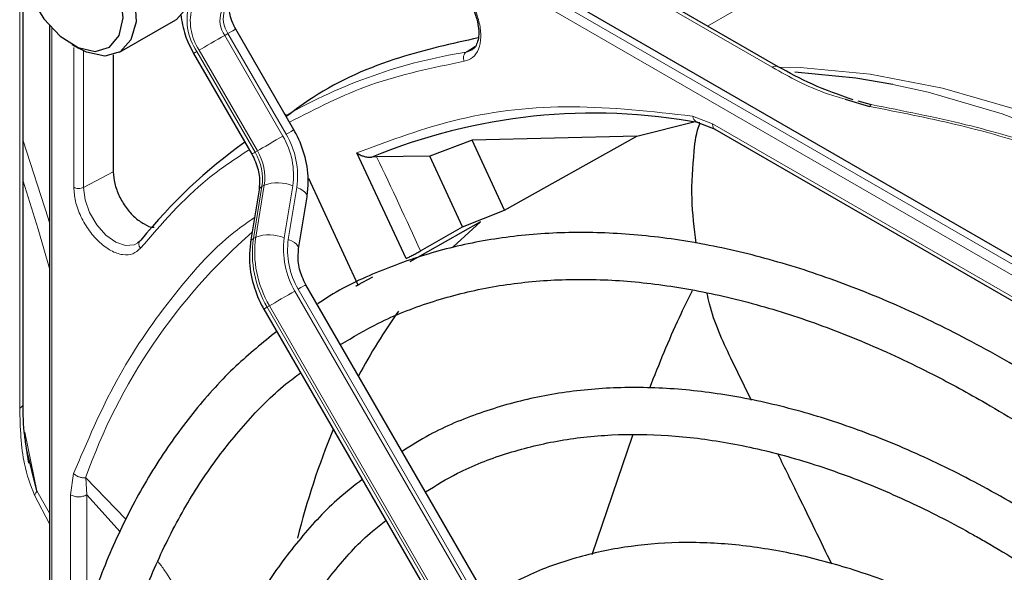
# Paper-space layout 'Blatt2' of a CAD drawing. Header units: millimetres. Extents: x 5 to 418, y 2 to 292.
# Tile 63 of 103: x 100 to 107, y 231 to 235. Entities that reach past the tile are written whole.
import ezdxf

# ---------------------------------------------------------------- set-up
doc = ezdxf.new("R2010")
doc.units = ezdxf.units.MM

psp = doc.layouts.new('Blatt2')

# ---------------------------------------------------------------- linework, layer by layer
at = {"color": 7, "linetype": 'Continuous', "lineweight": 25}
for p, q in [((105.6126, 234.594), (101.4236, 237.0123)), ((101.0685, 236.8272), (114.0439, 229.3366)), ((100.2396, 232.1978), (100.2396, 235.2421)), ((100.9252, 234.6965), (101.3259, 234.9278)), ((100.4281, 234.8856), (100.4281, 229.4168)), ((102.1665, 234.145), (101.7527, 234.8617)), ((100.5864, 234.7526), (100.6335, 234.7254)), ((103.4346, 234.7128), (103.3928, 234.697)), ((100.8816, 234.6779), (100.8816, 233.8455)), ((101.4526, 234.6885), (101.8665, 233.9717)), ((106.0895, 234.3638), (106.2643, 234.3107)), ((106.1796, 234.3518), (106.2755, 234.3242)), ((102.1085, 234.2536), (102.1051, 234.2513)), ((104.6085, 234.1005), (105.0143, 234.2006)), ((105.031, 234.2013), (105.1645, 234.1488)), ((105.1634, 234.1494), (109.8326, 231.454)), ((103.4345, 234.0717), (103.1352, 233.9571)), ((104.6085, 234.1005), (103.4345, 234.0717)), ((103.6665, 233.5721), (103.4345, 234.0717)), ((103.6665, 233.5721), (104.6085, 234.1005)), ((102.9658, 233.2293), (102.614, 233.9802)), ((102.7555, 233.952), (102.7225, 233.95)), ((103.1352, 233.9571), (102.7555, 233.952)), ((103.3674, 233.4554), (103.1352, 233.9571)), ((102.2697, 233.8006), (102.6223, 233.0417)), ((101.9191, 233.717), (101.8589, 233.347)), ((102.2002, 233.2977), (102.2603, 233.6677)), ((103.3674, 233.4554), (103.6665, 233.5721)), ((103.4953, 233.4899), (102.991, 233.2065)), ((103.0678, 233.283), (103.3674, 233.4554)), ((103.3016, 233.3128), (103.4953, 233.4899)), ((102.6223, 233.0417), (102.7278, 233.0993)), ((106.2493, 226.1208), (102.2528, 233.043)), ((101.9528, 232.8697), (105.9493, 225.9475)), ((105.4245, 232.2189), (105.2766, 232.5195)), ((104.2903, 231.123), (104.5788, 231.9723)), ((100.281, 231.7728), (100.2577, 231.9244)), ((100.3374, 231.5773), (100.2667, 231.8659)), ((100.9308, 231.2833), (100.6925, 231.5472))]:
    psp.add_line(p, q, dxfattribs=at)
at = {"color": 7, "linetype": 'Continuous', "lineweight": 18}
for p, q in [((100.2152, 232.1639), (100.2152, 237.0012)), ((101.3819, 237.0081), (105.571, 234.5899)), ((113.9684, 229.2481), (100.993, 236.7386)), ((114.0007, 229.3074), (101.0253, 236.7979)), ((106.7777, 235.8451), (105.1116, 234.8833)), ((100.4428, 234.8695), (100.4428, 229.535)), ((101.6978, 234.8301), (101.6742, 234.8164)), ((101.6742, 234.8164), (102.088, 234.0997)), ((102.1116, 234.1133), (101.6978, 234.8301)), ((100.6, 233.7359), (100.6, 234.7294)), ((100.6688, 233.7349), (100.6688, 234.7067)), ((101.4765, 234.7023), (101.8903, 233.9855)), ((101.907, 233.9951), (101.4931, 234.7119)), ((103.3928, 234.697), (103.4591, 234.7409)), ((105.0038, 234.2427), (105.1466, 234.1873)), ((105.1466, 234.1873), (109.8149, 231.4924)), ((101.8903, 233.9855), (101.907, 233.9951)), ((100.6688, 233.7349), (100.8816, 233.8455)), ((101.9391, 233.7415), (101.879, 233.3714)), ((101.8956, 233.3811), (101.9558, 233.7512)), ((101.9558, 233.7512), (101.9391, 233.7415)), ((102.1588, 233.7459), (102.0987, 233.3758)), ((102.1271, 233.365), (102.1873, 233.7351)), ((101.879, 233.3714), (101.8956, 233.3811)), ((102.1743, 232.9977), (106.1709, 226.0755)), ((106.1944, 226.0891), (102.1979, 233.0113)), ((101.9933, 232.8931), (101.9766, 232.8835)), ((101.9766, 232.8835), (105.9731, 225.9613)), ((105.9898, 225.9709), (101.9933, 232.8931)), ((100.2523, 231.9935), (100.3374, 231.5773)), ((100.5757, 231.5478), (100.5992, 231.6992)), ((100.9711, 231.3746), (100.6848, 231.6691)), ((100.6925, 231.5472), (100.6848, 231.6691)), ((100.4281, 231.341), (100.3201, 231.5449)), ((100.4281, 231.4177), (100.3374, 231.5773)), ((100.5757, 230.2526), (100.5757, 231.5478)), ((100.6925, 230.6723), (100.6925, 231.5472))]:
    psp.add_line(p, q, dxfattribs=at)
at = {"color": 7, "linetype": 'Continuous', "lineweight": 25, "flags": 128}
for points in [[(101.3259, 234.9278), (101.3309, 234.9308), (101.4079, 235.0154), (101.4444, 235.1454), (101.4365, 235.3065), (101.385, 235.4813), (101.2955, 235.6509), (101.1777, 235.7968), (101.0443, 235.9034), (100.9099, 235.9589), (100.7889, 235.9575), (100.7426, 235.9382)], [(100.2211, 235.4398), (100.2363, 235.5591), (100.2939, 235.6679), (100.3882, 235.7262), (100.5092, 235.7276), (100.6436, 235.6721), (100.777, 235.5655), (100.8948, 235.4196), (100.9843, 235.25), (101.0358, 235.0752), (101.0437, 234.9141), (101.0072, 234.7841), (100.9302, 234.6994), (100.821, 234.6692), (100.821, 234.6692)], [(100.7525, 234.7028), (100.8538, 234.7326), (100.9228, 234.8156), (100.9513, 234.942), (100.9358, 235.0964), (100.8781, 235.2602), (100.7853, 235.4136), (100.6684, 235.5382), (100.5417, 235.619), (100.4204, 235.6461), (100.3191, 235.6163), (100.2501, 235.5333), (100.2216, 235.407), (100.2371, 235.2526), (100.2948, 235.0888), (100.3876, 234.9353), (100.5044, 234.8107), (100.6312, 234.7299), (100.7525, 234.7028)], [(100.821, 234.6692), (100.6916, 234.6966), (100.6335, 234.7254)], [(106.4309, 234.4679), (106.1654, 234.5129), (105.7316, 234.5555)]]:
    psp.add_lwpolyline(points, dxfattribs=at)
at = {"color": 7, "linetype": 'Continuous', "lineweight": 18, "flags": 128}
for points in [[(101.6978, 234.8301), (101.717, 234.8412), (101.7327, 234.8502), (101.7441, 234.8568), (101.7508, 234.8607), (101.7527, 234.8617)], [(101.4931, 234.7119), (101.5098, 234.7215), (101.5299, 234.7331), (101.5527, 234.7463), (101.5772, 234.7605), (101.6026, 234.7751), (101.6279, 234.7897), (101.6521, 234.8037), (101.6742, 234.8164)], [(105.6172, 234.5907), (105.7696, 234.5876), (106.2692, 234.5419), (106.7836, 234.4422), (107.3097, 234.2891), (107.8443, 234.0834), (108.3842, 233.8264), (108.9262, 233.5196), (109.4669, 233.165), (110.0032, 232.7646), (110.5317, 232.3208), (111.0494, 231.8364), (111.5529, 231.3143), (111.8285, 231.0057)], [(111.5804, 231.1489), (111.4657, 231.2753), (110.9605, 231.7991), (110.4413, 232.285), (109.9111, 232.7302), (109.3732, 233.1318), (108.8307, 233.4876), (108.287, 233.7953), (107.7454, 234.053), (107.2091, 234.2593), (106.6814, 234.4129), (106.4309, 234.4679)], [(102.1116, 234.1133), (102.1309, 234.1244), (102.1465, 234.1334), (102.1579, 234.14), (102.1646, 234.1439), (102.1665, 234.145)], [(100.2396, 234.067), (100.4179, 233.5161), (100.4281, 233.4821)], [(101.907, 233.9951), (101.9236, 234.0048), (101.9437, 234.0164), (101.9665, 234.0295), (101.9911, 234.0437), (102.0165, 234.0584), (102.0417, 234.073), (102.0659, 234.0869), (102.088, 234.0997)], [(100.4281, 233.1586), (100.3468, 233.439), (100.2396, 233.7806)], [(101.0527, 233.3373), (101.0307, 233.3265), (100.9689, 233.3214), (100.8992, 233.3455), (100.8286, 233.3964), (100.7644, 233.4689), (100.7132, 233.5554), (100.6802, 233.6472), (100.6688, 233.7349)], [(102.1873, 233.7351), (102.2108, 233.7248), (102.2306, 233.7132), (102.2458, 233.7008), (102.2558, 233.6881), (102.2604, 233.6755), (102.2603, 233.6677)], [(102.1271, 233.365), (102.1507, 233.3547), (102.1704, 233.3432), (102.1856, 233.3308), (102.1957, 233.318), (102.2002, 233.3054), (102.2002, 233.298)], [(102.1979, 233.0113), (102.2171, 233.0224), (102.2328, 233.0314), (102.2442, 233.038), (102.2509, 233.0419), (102.2528, 233.043)], [(101.9933, 232.8931), (102.0099, 232.9027), (102.03, 232.9144), (102.0528, 232.9275), (102.0774, 232.9417), (102.1028, 232.9563), (102.128, 232.9709), (102.1522, 232.9849), (102.1743, 232.9977)]]:
    psp.add_lwpolyline(points, dxfattribs=at)
at = {"color": 7, "linetype": 'Continuous', "lineweight": 18}
for centre, radius, start, end in [((101.8062, 234.9286), 0.4, 162.4884, 214.46185), ((101.7915, 234.9167), 0.3619, 162.4884, 214.46185), ((101.8312, 234.9242), 0.1905, 162.4884, 214.46185), ((101.8548, 234.9378), 0.1905, 162.4884, 214.46185), ((118.8568, 204.5857), 34.7719, 119.98928, 120.03464), ((103.9688, 231.0103), 3.7314, 98.8797, 119.9002), ((105.5951, 234.5582), 0.0398, 63.36743, 127.32087), ((101.6217, 233.8224), 0.5425, 351.89333, 30.73558), ((101.6131, 233.8169), 0.5799, 351.89333, 30.73558), ((119.2706, 203.869), 34.7719, 119.98928, 120.03464), ((101.5687, 233.7943), 0.3741, 351.89333, 30.73558), ((101.5854, 233.8039), 0.3741, 351.89333, 30.73558), ((77.3244, 221.6722), 28.2407, 24.2762, 25.7742), ((101.9534, 233.7094), 0.0351, 113.97109, 167.49817), ((102.0507, 233.4923), 0.2757, 66.9099, 110.12844), ((104.6061, 230.2846), 4.1586, 131.13889, 160.55346), ((101.8932, 233.3393), 0.0351, 113.97568, 167.44972), ((102.6198, 233.2659), 0.7483, 171.89333, 210.73558), ((102.6364, 233.2756), 0.7483, 171.89333, 210.73558), ((101.9905, 233.1222), 0.2757, 66.9099, 110.12844), ((102.6728, 233.294), 0.5799, 171.89333, 210.73558), ((102.6642, 233.2885), 0.5425, 171.89333, 210.73558), ((119.3569, 202.7669), 34.7719, 119.98928, 120.03464)]:
    psp.add_arc(centre, radius, start, end, dxfattribs=at)
at = {"color": 7, "linetype": 'Continuous', "lineweight": 25}
for centre, radius, start, end in [((104.3013, 230.1312), 4.1323, 79.46536, 112.46204), ((104.0412, 230.9585), 3.8142, 125.66847, 140.97312), ((106.2024, 230.5017), 4.0452, 144.42645, 152.10369), ((107.3556, 229.9717), 5.316, 157.4158, 166.20385)]:
    psp.add_arc(centre, radius, start, end, dxfattribs=at)
at = {"color": 7, "linetype": 'Continuous', "lineweight": 18}
for points, knots in [([(103.2395, 235.2602), (103.2663, 235.2418), (103.3215, 235.2042), (103.3967, 235.114), (103.4552, 235.01), (103.4907, 234.9027), (103.5014, 234.8014), (103.4849, 234.7153), (103.4434, 234.6531), (103.3996, 234.6391), (103.3783, 234.6323)], [0, 0, 0, 0, 0.121712, 0.25, 0.378287, 0.5, 0.621712, 0.75, 0.878287, 1, 1, 1, 1]), ([(103.3783, 234.6323), (103.3764, 234.6383), (103.3726, 234.6504), (103.3741, 234.6695), (103.3807, 234.6864), (103.3888, 234.6935), (103.3928, 234.697)], [0, 0, 0, 0, 0.249991, 0.499994, 0.749997, 1, 1, 1, 1]), ([(103.3783, 234.6323), (103.1522, 234.5858), (102.7116, 234.4952), (102.3248, 234.2962), (102.1366, 234.1993)], [0, 0, 0, 0, 0.513266, 1, 1, 1, 1]), ([(105.571, 234.5899), (105.6943, 234.5206), (105.852, 234.4321), (106.0471, 234.376), (106.0895, 234.3638)], [0, 0, 0, 0, 0.782522, 1, 1, 1, 1]), ([(102.614, 233.9802), (102.8538, 234.0702), (103.3335, 234.2504), (104.1388, 234.3389), (104.7155, 234.2748), (105.0038, 234.2427)], [0, 0, 0, 0, 0.333214, 0.666775, 1, 1, 1, 1]), ([(106.2643, 234.3107), (106.47, 234.2709), (106.8702, 234.1935), (107.4396, 234.0321), (107.9665, 233.8351), (108.4466, 233.5959), (108.8609, 233.3188), (109.2022, 233.0146), (109.4817, 232.6859), (109.6158, 232.4549), (109.6847, 232.3361)], [0, 0, 0, 0, 0.12858, 0.250086, 0.375109, 0.5, 0.624891, 0.749913, 0.871409, 1, 1, 1, 1]), ([(109.7214, 232.335), (109.6441, 232.4659), (109.4969, 232.7151), (109.1992, 233.0525), (108.859, 233.346), (108.4697, 233.6024), (108.0259, 233.8272), (107.5184, 234.0233), (106.9336, 234.1954), (106.5022, 234.2799), (106.2755, 234.3242)], [0, 0, 0, 0, 0.140701, 0.267721, 0.384941, 0.499776, 0.614572, 0.731748, 0.859012, 1, 1, 1, 1]), ([(105.0569, 234.1939), (105.051, 234.1945), (105.0392, 234.1958), (105.0236, 234.2062), (105.0109, 234.2218), (105.0062, 234.2357), (105.0038, 234.2427)], [0, 0, 0, 0, 0.25, 0.5, 0.75, 1, 1, 1, 1]), ([(105.1466, 234.1873), (105.1475, 234.1793), (105.1495, 234.1632), (105.1573, 234.1507), (105.1637, 234.1493), (105.1639, 234.1493)], [0, 0, 0, 0, 0.494459, 0.988917, 1, 1, 1, 1]), ([(101.8434, 234), (101.7442, 233.9343), (101.4588, 233.7453), (101.2261, 233.4768), (101.0744, 233.3018)], [0, 0, 0, 0, 0.347882, 1, 1, 1, 1]), ([(101.0744, 233.3018), (101.0578, 233.2868), (101.0238, 233.2559), (100.9492, 233.251), (100.8664, 233.2798), (100.784, 233.3397), (100.7088, 233.424), (100.648, 233.5267), (100.6075, 233.6369), (100.6025, 233.7035), (100.6, 233.7359)], [0, 0, 0, 0, 0.121713, 0.25, 0.378287, 0.5, 0.621713, 0.75, 0.878287, 1, 1, 1, 1]), ([(100.6688, 233.7349), (100.6637, 233.7327), (100.6533, 233.7284), (100.6341, 233.7268), (100.615, 233.729), (100.605, 233.7336), (100.6, 233.7359)], [0, 0, 0, 0, 0.250002, 0.500004, 0.750006, 1, 1, 1, 1]), ([(101.8874, 233.5219), (101.8404, 233.4889), (101.6164, 233.3315), (101.2824, 232.9476), (100.8889, 232.381), (100.6956, 231.926), (100.5992, 231.6992)], [0, 0, 0, 0, 0.081439, 0.388222, 0.695006, 1, 1, 1, 1]), ([(101.0744, 233.3018), (101.0711, 233.307), (101.0645, 233.3175), (101.0625, 233.3346), (101.0666, 233.3501), (101.0743, 233.3569), (101.0781, 233.3603)], [0, 0, 0, 0, 0.25, 0.5, 0.75, 1, 1, 1, 1]), ([(100.3201, 231.5449), (100.2931, 231.6168), (100.2256, 231.7968), (100.2191, 232.0262), (100.2152, 232.1639)], [0, 0, 0, 0, 0.399349, 1, 1, 1, 1]), ([(100.3201, 231.5449), (100.3241, 231.5502), (100.3318, 231.5605), (100.3356, 231.5718), (100.3374, 231.5773)], [0, 0, 0, 0, 0.5168366, 1, 1, 1, 1]), ([(101.5925, 230.1591), (101.5811, 230.2155), (101.5431, 230.403), (101.4258, 230.6866), (101.3045, 230.9345), (101.2161, 231.0519), (101.2004, 231.0727)], [0, 0, 0, 0, 0.156981, 0.522274, 0.915232, 1, 1, 1, 1])]:
    psp.add_open_spline(points, degree=3, knots=knots, dxfattribs=at)
at = {"color": 7, "linetype": 'Continuous', "lineweight": 25}
for points, knots in [([(103.4136, 235.0633), (103.4319, 235.0271), (103.4572, 234.9767), (103.4761, 234.9043), (103.4838, 234.8494), (103.4813, 234.7944), (103.4681, 234.7506), (103.4524, 234.7236), (103.438, 234.7176), (103.4333, 234.7157)], [0, 0, 0, 0, 0.238343, 0.330867, 0.47597, 0.617896, 0.763986, 0.922379, 1, 1, 1, 1]), ([(101.7527, 234.8617), (101.7452, 234.8759), (101.7272, 234.9098), (101.7112, 234.9615), (101.7059, 235.0051), (101.7091, 235.031), (101.7103, 235.0336), (101.7109, 235.0348)], [0, 0, 0, 0, 0.176806, 0.422684, 0.629977, 0.82324, 1, 1, 1, 1]), ([(101.3624, 234.9632), (101.3697, 234.9151), (101.384, 234.8217), (101.4302, 234.732), (101.4526, 234.6885)], [0, 0, 0, 0, 0.514995, 1, 1, 1, 1]), ([(103.4798, 234.7995), (103.2906, 234.7573), (102.8753, 234.6645), (102.4218, 234.4674), (102.178, 234.2874), (102.1158, 234.2415)], [0, 0, 0, 0, 0.383877, 0.842753, 1, 1, 1, 1]), ([(106.1484, 234.3572), (106.0489, 234.3926), (105.8568, 234.4609), (105.692, 234.5507), (105.6126, 234.594)], [0, 0, 0, 0, 0.518013, 1, 1, 1, 1]), ([(106.2755, 234.3242), (106.2737, 234.3231), (106.2702, 234.3208), (106.2663, 234.3141), (106.2643, 234.3107)], [0, 0, 0, 0, 0.499999, 1, 1, 1, 1]), ([(102.2603, 233.6677), (102.2642, 233.7018), (102.2747, 233.7943), (102.2533, 233.9494), (102.2062, 234.0741), (102.1717, 234.1356), (102.1665, 234.145)], [0, 0, 0, 0, 0.213395, 0.580888, 0.936398, 1, 1, 1, 1]), ([(105.0311, 233.3385), (105.0175, 233.444), (104.9892, 233.6631), (105.0107, 233.9458), (105.0298, 234.1297), (105.0581, 234.1894), (105.0586, 234.1905)], [0, 0, 0, 0, 0.367118, 0.762687, 0.995804, 1, 1, 1, 1]), ([(101.8665, 233.9717), (101.876, 233.9535), (101.9037, 233.9004), (101.9265, 233.809), (101.9214, 233.746), (101.9191, 233.717)], [0, 0, 0, 0, 0.219781, 0.641695, 1, 1, 1, 1]), ([(102.614, 233.9802), (102.6242, 233.974), (102.6413, 233.9638), (102.6706, 233.9544), (102.6969, 233.9491), (102.7144, 233.9497), (102.7225, 233.95)], [0, 0, 0, 0, 0.336127, 0.560864, 0.79606, 1, 1, 1, 1]), ([(100.8816, 233.8455), (100.8838, 233.8181), (100.888, 233.7633), (100.9212, 233.6736), (100.9704, 233.5901), (101.0329, 233.5192), (101.1004, 233.4723), (101.1494, 233.4499), (101.1704, 233.4519), (101.1719, 233.4521)], [0, 0, 0, 0, 0.16455, 0.329101, 0.493651, 0.658201, 0.822751, 0.987302, 1, 1, 1, 1]), ([(111.9189, 227.6216), (111.8735, 227.7003), (111.71, 227.9836), (111.4016, 228.4542), (110.9966, 229.0292), (110.569, 229.5795), (110.1231, 230.1032), (109.6609, 230.5971), (109.1849, 231.0587), (108.6976, 231.4852), (108.2016, 231.8744), (107.7206, 232.2095), (107.3164, 232.4581), (106.9116, 232.6826), (106.4859, 232.8905), (105.9838, 233.0918), (105.4876, 233.2463), (105.0003, 233.3529), (104.5246, 233.411), (104.0635, 233.4201), (103.6199, 233.3799), (103.1958, 233.292), (102.7966, 233.1527), (102.5099, 233.0234), (102.3657, 232.9267), (102.3372, 232.9075)], [0, 0, 0, 0, 0.018307, 0.065903, 0.113503, 0.161108, 0.208721, 0.256346, 0.303985, 0.351639, 0.399312, 0.447003, 0.488748, 0.513881, 0.561601, 0.609337, 0.657061, 0.704748, 0.75237, 0.799888, 0.847267, 0.894479, 0.941522, 0.988425, 1, 1, 1, 1]), ([(101.0703, 233.3553), (101.0687, 233.3523), (101.0638, 233.3439), (101.0563, 233.3417), (101.0514, 233.3402)], [0, 0, 0, 0, 0.349285, 1, 1, 1, 1]), ([(101.8589, 233.347), (101.8551, 233.3129), (101.8446, 233.2204), (101.866, 233.0653), (101.9131, 232.9406), (101.9475, 232.8791), (101.9528, 232.8697)], [0, 0, 0, 0, 0.213395, 0.580888, 0.936398, 1, 1, 1, 1]), ([(102.2528, 233.043), (102.2433, 233.0612), (102.2156, 233.1143), (102.1927, 233.2057), (102.1978, 233.2687), (102.2002, 233.2977)], [0, 0, 0, 0, 0.219781, 0.641695, 1, 1, 1, 1]), ([(102.9658, 233.2293), (102.9723, 233.2324), (102.9855, 233.2388), (103.0135, 233.2532), (103.0429, 233.2689), (103.0596, 233.2783), (103.0678, 233.283)], [0, 0, 0, 0, 0.250494, 0.503104, 0.754115, 1, 1, 1, 1]), ([(102.4991, 232.6163), (102.5876, 232.6693), (102.7889, 232.7899), (103.1337, 232.9236), (103.5255, 233.0261), (103.9391, 233.0795), (104.3708, 233.0856), (104.8184, 233.0439), (105.2792, 232.955), (105.7509, 232.8193), (106.2309, 232.6376), (106.6787, 232.4284), (107.0516, 232.2256), (107.4247, 232.0017), (107.8356, 231.7279), (108.3202, 231.3625), (108.7985, 230.9588), (109.2676, 230.5191), (109.7249, 230.046), (110.1676, 229.542), (110.5934, 229.0103), (110.9987, 228.4531), (111.3467, 227.9343), (111.5479, 227.5948), (111.6306, 227.4552)], [0, 0, 0, 0, 0.03829, 0.087164, 0.135963, 0.1846, 0.233039, 0.281292, 0.329395, 0.377392, 0.425324, 0.47322, 0.50993, 0.535066, 0.582938, 0.63083, 0.678736, 0.726658, 0.774594, 0.822544, 0.870506, 0.918477, 0.966454, 1, 1, 1, 1]), ([(102.6388, 233.0487), (102.632, 233.0448), (102.6181, 233.0369), (102.6085, 233.032), (102.6088, 233.033), (102.6178, 233.0389), (102.6223, 233.0417)], [0, 0, 0, 0, 0.243701, 0.495029, 0.749466, 1, 1, 1, 1]), ([(104.6995, 232.3091), (104.7672, 232.4786), (104.8617, 232.7151), (104.9726, 232.9376), (105.004, 233.0006)], [0, 0, 0, 0, 0.716589, 1, 1, 1, 1]), ([(105.2765, 232.5195), (105.2174, 232.6463), (105.1476, 232.7961), (105.1135, 232.956), (105.1083, 232.9805)], [0, 0, 0, 0, 0.847137, 1, 1, 1, 1]), ([(102.0449, 232.7102), (101.9463, 232.6304), (101.7389, 232.4627), (101.4596, 232.154), (101.2004, 231.7984), (100.9749, 231.4024), (100.7835, 230.9693), (100.6276, 230.5012), (100.5082, 230.0006), (100.4258, 229.4706), (100.3811, 228.9141), (100.3741, 228.3344), (100.4049, 227.7347), (100.4732, 227.1184), (100.5785, 226.4889), (100.7202, 225.8497), (100.8975, 225.2043), (101.1093, 224.5562), (101.3542, 223.9088), (101.6317, 223.266), (101.9317, 222.6418), (102.1531, 222.2395), (102.2606, 222.0442)], [0, 0, 0, 0, 0.045036, 0.094766, 0.144622, 0.194644, 0.244835, 0.295175, 0.345629, 0.396161, 0.446738, 0.497338, 0.547939, 0.598533, 0.649113, 0.699679, 0.750229, 0.800766, 0.851292, 0.901808, 0.952318, 1, 1, 1, 1]), ([(102.5505, 222.2116), (102.5297, 222.2469), (102.3916, 222.4826), (102.1618, 222.9325), (101.865, 223.5576), (101.6011, 224.1906), (101.3686, 224.8261), (101.1696, 225.4607), (101.005, 226.0908), (100.8758, 226.7127), (100.7826, 227.3227), (100.7259, 227.9174), (100.7058, 228.4932), (100.7224, 229.0469), (100.7754, 229.5752), (100.8644, 230.0753), (100.9886, 230.5442), (101.1472, 230.9797), (101.3394, 231.379), (101.5635, 231.7414), (101.8209, 232.0611), (102.0388, 232.2864), (102.1796, 232.3897), (102.2149, 232.4156)], [0, 0, 0, 0, 0.0090432, 0.060312, 0.1115771, 0.1628355, 0.2140841, 0.2653199, 0.3165401, 0.3677422, 0.4189241, 0.4700846, 0.5212243, 0.5723461, 0.6234566, 0.6745652, 0.7256871, 0.7768483, 0.8280854, 0.8794441, 0.930974, 0.9827148, 1, 1, 1, 1]), ([(111.3155, 227.2732), (111.2916, 227.3152), (111.1582, 227.5489), (110.8898, 227.9584), (110.512, 228.4964), (110.1111, 229.0092), (109.6921, 229.4952), (109.2572, 229.9509), (108.8089, 230.3737), (108.3502, 230.7607), (107.8837, 231.1095), (107.5181, 231.3485), (107.2261, 231.5215), (106.9338, 231.6831), (106.5354, 231.8752), (106.0659, 232.0574), (105.6026, 232.1926), (105.1488, 232.2795), (104.7075, 232.3176), (104.2818, 232.3063), (103.8745, 232.2466), (103.49, 232.1363), (103.1759, 232.0074), (103.0016, 231.8972), (102.9376, 231.8568)], [0, 0, 0, 0, 0.011162, 0.062107, 0.113056, 0.164012, 0.21498, 0.265963, 0.316965, 0.367989, 0.419038, 0.470111, 0.486792, 0.513707, 0.564806, 0.615924, 0.667022, 0.718066, 0.769011, 0.819804, 0.870398, 0.920769, 0.970934, 1, 1, 1, 1]), ([(100.2577, 231.9244), (100.2553, 231.939), (100.241, 232.026), (100.2403, 232.1221), (100.2396, 232.202)], [0, 0, 0, 0, 0.168183, 1, 1, 1, 1]), ([(103.1038, 231.569), (103.1784, 231.6149), (103.3573, 231.7249), (103.6703, 231.8458), (104.0358, 231.9383), (104.4231, 231.9816), (104.8281, 231.9777), (105.2483, 231.9261), (105.681, 231.8274), (106.1236, 231.6824), (106.5654, 231.4952), (106.8891, 231.3283), (107.1413, 231.185), (107.4017, 231.0284), (107.7842, 230.7711), (108.2348, 230.4254), (108.6788, 230.0418), (109.1131, 229.6229), (109.5347, 229.1713), (109.9409, 228.6901), (110.3283, 228.182), (110.6946, 227.6551), (110.9181, 227.2891), (111.0289, 227.1077)], [0, 0, 0, 0, 0.03764, 0.090197, 0.142659, 0.194901, 0.246879, 0.298616, 0.350169, 0.401602, 0.452965, 0.501564, 0.51146, 0.538393, 0.589708, 0.641048, 0.692406, 0.743784, 0.795182, 0.846597, 0.898026, 0.949466, 1, 1, 1, 1]), ([(105.9952, 231.0542), (105.9165, 231.2164), (105.7901, 231.4772), (105.6618, 231.7372), (105.6133, 231.8355)], [0, 0, 0, 0, 0.622088, 1, 1, 1, 1]), ([(102.6532, 231.6565), (102.5985, 231.6144), (102.4402, 231.4923), (102.2106, 231.2432), (101.9644, 230.9148), (101.7527, 230.5448), (101.5749, 230.1381), (101.4327, 229.6964), (101.3271, 229.2227), (101.2589, 228.7202), (101.2284, 228.1921), (101.2358, 227.642), (101.2809, 227.0735), (101.3634, 226.4901), (101.4826, 225.8956), (101.6377, 225.2937), (101.8277, 224.6881), (102.0511, 224.0825), (102.3074, 223.4812), (102.5774, 222.9157), (102.775, 222.5581), (102.8658, 222.3937)], [0, 0, 0, 0, 0.028294, 0.081882, 0.135618, 0.189564, 0.243733, 0.298097, 0.35261, 0.40722, 0.461884, 0.51657, 0.571253, 0.625922, 0.680572, 0.735203, 0.789815, 0.844412, 0.898996, 0.953571, 1, 1, 1, 1]), ([(103.1557, 222.5611), (103.0845, 222.688), (102.9073, 223.0035), (102.6557, 223.522), (102.3994, 224.1099), (102.1757, 224.7021), (101.9848, 225.294), (101.8283, 225.8817), (101.707, 226.4614), (101.6217, 227.0291), (101.5729, 227.5811), (101.5607, 228.1135), (101.585, 228.623), (101.6455, 229.1061), (101.7416, 229.5597), (101.8724, 229.9811), (102.0371, 230.3674), (102.2339, 230.7174), (102.4641, 231.0255), (102.6607, 231.2419), (102.7895, 231.3403), (102.8216, 231.3649)], [0, 0, 0, 0, 0.037346, 0.092917, 0.148479, 0.20403, 0.259565, 0.315079, 0.370569, 0.426032, 0.481467, 0.536873, 0.592256, 0.647627, 0.703, 0.7584, 0.813873, 0.869475, 0.92528, 0.981353, 1, 1, 1, 1]), ([(110.7103, 226.9237), (110.6675, 226.9971), (110.5222, 227.2471), (110.2475, 227.6554), (109.8897, 228.1443), (109.5103, 228.6069), (109.1142, 229.041), (108.7035, 229.4432), (108.2813, 229.8104), (107.8506, 230.14), (107.5078, 230.3674), (107.2329, 230.531), (106.9576, 230.6827), (106.5886, 230.8577), (106.154, 231.0194), (105.7261, 231.1336), (105.3084, 231.1993), (104.9043, 231.2156), (104.517, 231.1828), (104.1507, 231.0999), (103.822, 230.9798), (103.6289, 230.8654), (103.5403, 230.8129)], [0, 0, 0, 0, 0.022962, 0.078127, 0.133299, 0.188484, 0.243687, 0.298913, 0.354169, 0.409457, 0.46478, 0.484563, 0.513727, 0.569088, 0.624474, 0.679826, 0.735091, 0.790198, 0.845069, 0.899649, 0.953933, 1, 1, 1, 1])]:
    psp.add_open_spline(points, degree=3, knots=knots, dxfattribs=at)
at = {"color": 7, "linetype": 'Continuous', "lineweight": 18}
for points in [[(100.2152, 232.1639), (100.2222, 232.1689), (100.2362, 232.1788), (100.2385, 232.1916), (100.2396, 232.1979)], [(100.5992, 231.6992), (100.605, 231.6942), (100.6166, 231.6842), (100.6386, 231.674), (100.6621, 231.6681), (100.6772, 231.6688), (100.6848, 231.6691)], [(100.5757, 231.5478), (100.5842, 231.5439), (100.6012, 231.536), (100.6339, 231.5326), (100.6666, 231.5357), (100.6839, 231.5434), (100.6925, 231.5472)]]:
    psp.add_open_spline(points, degree=3, dxfattribs=at)

doc.saveas('drawing.dxf')
